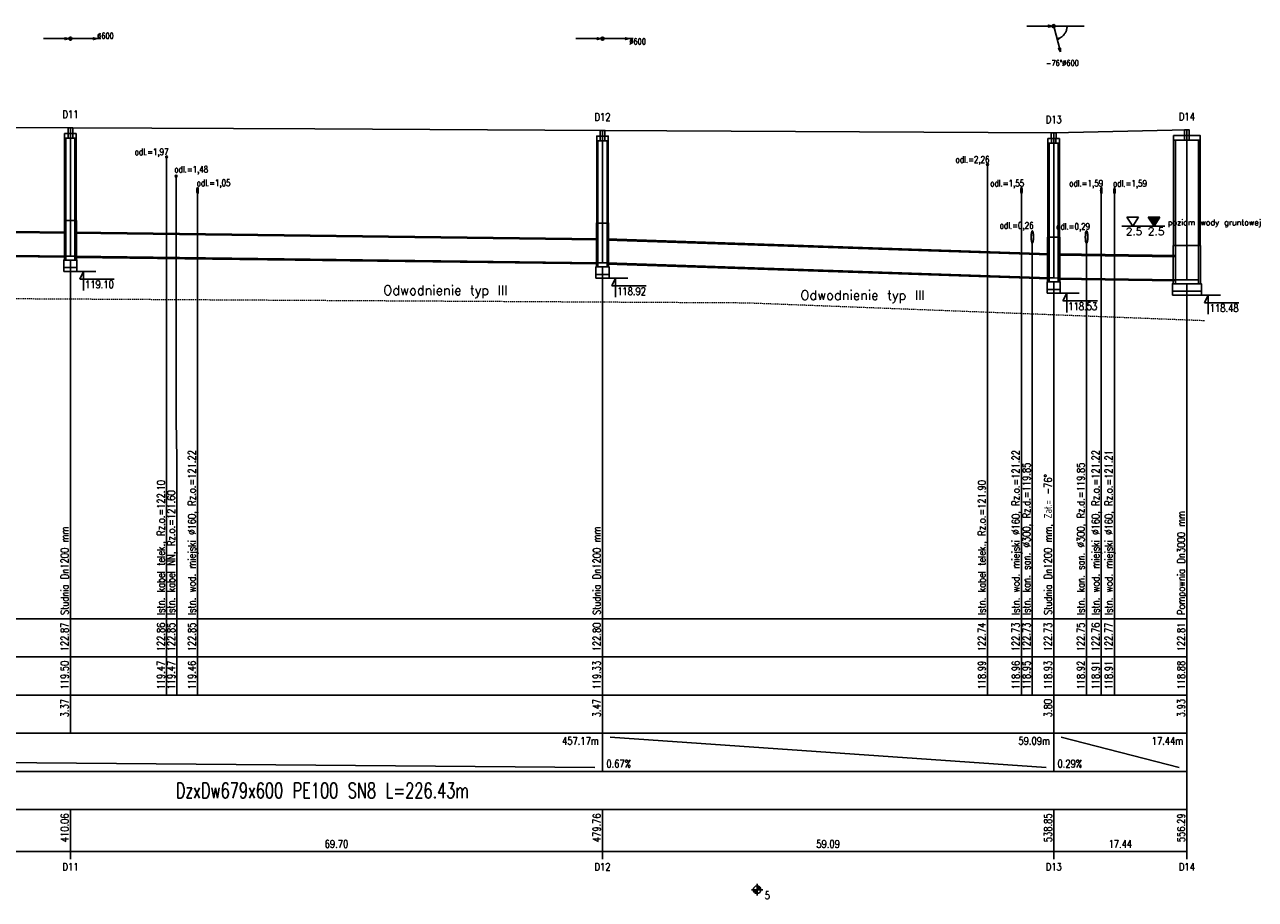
# Model space of a CAD drawing. Header units: metres. Extents: x 40 to 1286, y 26 to 259.
# Tile 4 of 4: x 964 to 1286, y 26 to 256. Entities that reach past the tile are written whole.
import ezdxf
from ezdxf.enums import TextEntityAlignment as Align

# ---------------------------------------------------------------- set-up
doc = ezdxf.new("R2010")
doc.units = ezdxf.units.M
doc.header["$LTSCALE"] = 0.2
doc.linetypes.add('1.5_1.0', pattern=[2.5, 1.5, -1])
doc.layers.add('!odwodnienie_typ_III_iglofiltry', color=140, linetype='1.5_1.0', lineweight=18)
for name, color, linetype in [('!poziom_wody_gruntowej', 5, 'CONTINUOUS'), ('Liczby', 7, 'CONTINUOUS'), ('Linie_opisowe', 7, 'CONTINUOUS'), ('Linie_tabeli', 7, 'CONTINUOUS'), ('Odcinki', 7, 'CONTINUOUS'), ('Opis_PZ', 7, 'CONTINUOUS'), ('Opis_uzbr_n', 7, 'CONTINUOUS'), ('Opis_uzbr_p', 7, 'CONTINUOUS'), ('Osie', 7, 'CONTINUOUS'), ('Teren_istn', 3, 'CONTINUOUS'), ('Uzbr_podz', 7, 'CONTINUOUS'), ('Wezly', 7, 'CONTINUOUS'), ('Wymiary', 7, 'CONTINUOUS')]:
    doc.layers.add(name, color=color, linetype=linetype)
doc.styles.get("Standard").update_dxf_attribs({"font": 'txt.shx'})

msp = doc.modelspace()

# ---------------------------------------------------------------- hatches: boundary and pattern name
at = {"layer": '!poziom_wody_gruntowej'}
msp.add_hatch(color=256, dxfattribs=at).paths.add_polyline_path([(1261.43, 205.19), (1258.38, 205.19), (1259.9, 202.84)])

# ---------------------------------------------------------------- linework, layer by layer
at = {"layer": '!odwodnienie_typ_III_iglofiltry'}
msp.add_lwpolyline([(838.2, 184.6), (1153.19, 182.81), (1273.18, 178.16)], dxfattribs=at)
at = {"layer": '!poziom_wody_gruntowej'}
for points in [[(1254.3, 202.84), (1252.78, 205.19)], [(1252.78, 205.19), (1255.83, 205.19)], [(1254.3, 202.84), (1255.83, 205.19)], [(1259.9, 202.84), (1258.38, 205.19)], [(1258.38, 205.19), (1261.43, 205.19)], [(1259.9, 202.84), (1261.43, 205.19)], [(1257.1, 202.84), (1251.5, 202.84)], [(1262.7, 202.84), (1257.1, 202.84)]]:
    msp.add_lwpolyline(points, dxfattribs=at)
at = {"layer": 'Liczby'}
for p, q in [((1154.92, 28.93), (1156.92, 29.07)), ((1154.93, 28.86), (1156.91, 29.14)), ((1154.94, 28.79), (1156.9, 29.21)), ((1154.96, 28.72), (1156.88, 29.28)), ((1154.98, 28.66), (1156.86, 29.34)), ((1155.01, 28.59), (1156.83, 29.41)), ((1155.04, 28.53), (1156.8, 29.47)), ((1155.07, 28.47), (1156.77, 29.53)), ((1155.11, 28.41), (1156.73, 29.59)), ((1155.15, 28.36), (1156.69, 29.64)), ((1155.2, 28.31), (1156.64, 29.69)), ((1155.25, 28.26), (1156.59, 29.74)), ((1155.3, 28.21), (1156.54, 29.79)), ((1155.36, 28.17), (1156.48, 29.83)), ((1155.42, 28.13), (1156.42, 29.87)), ((1155.48, 28.1), (1156.36, 29.9)), ((1155.55, 28.07), (1156.29, 29.93)), ((1155.61, 28.05), (1156.23, 29.95)), ((1155.68, 28.03), (1156.16, 29.97)), ((1155.75, 28.02), (1156.09, 29.98)), ((1155.82, 28.01), (1156.02, 29.99)), ((1155.89, 28), (1155.95, 30)), ((1155.92, 30.5), (1155.92, 27.5)), ((1154.42, 29), (1157.42, 29))]:
    msp.add_line(p, q, dxfattribs=at)
msp.add_circle((1155.92, 29), 1, dxfattribs=at)
at = {"layer": 'Linie_opisowe'}
for p, q in [((1001.25, 221), (1001.25, 100)), ((1216.29, 219), (1216.29, 100)), ((1009.36, 212.2), (1009.36, 100)), ((1225.19, 212.2), (1225.19, 100)), ((1246.08, 212.2), (1246.08, 100)), ((1249.54, 212.1), (1249.54, 100)), ((1228, 198.5), (1228, 100)), ((1242.22, 198.5), (1242.22, 100))]:
    msp.add_line(p, q, dxfattribs=at)
msp.add_lwpolyline([(1003.74, 216), (1003.74, 151.96), (1003.95, 141.96), (1003.95, 100)], dxfattribs=at)
at = {"layer": 'Linie_tabeli'}
for p, q in [((155.92, 100), (1268.5, 100)), ((976.04, 100), (976.04, 70)), ((1001.25, 100), (1001.25, 90)), ((1003.95, 100), (1003.95, 90)), ((1009.36, 100), (1009.36, 90)), ((1115.43, 100), (1115.43, 70)), ((1216.29, 100), (1216.29, 90)), ((1225.19, 100), (1225.19, 90)), ((1228, 100), (1228, 90)), ((1233.61, 100), (1233.61, 70)), ((1242.22, 100), (1242.22, 90)), ((1246.08, 100), (1246.08, 90)), ((1249.54, 100), (1249.54, 90)), ((1268.5, 100), (1268.5, 70)), ((1268.5, 100), (1268.5, 39)), ((155.92, 90), (1268.5, 90)), ((1001.25, 90), (1001.25, 80)), ((1003.95, 90), (1003.95, 80)), ((1009.36, 90), (1009.36, 80)), ((1216.29, 90), (1216.29, 80)), ((1225.19, 90), (1225.19, 80)), ((1228, 90), (1228, 80)), ((1242.22, 90), (1242.22, 80)), ((1246.08, 90), (1246.08, 80)), ((1249.54, 90), (1249.54, 80)), ((155.92, 80), (1268.5, 80)), ((155.92, 70), (1268.5, 70)), ((203.1, 69), (1113.43, 61)), ((1115.43, 70), (1115.43, 60)), ((1117.43, 69), (1231.61, 61)), ((1233.61, 70), (1233.61, 60)), ((1233.61, 70), (1233.61, 60)), ((1235.61, 69), (1266.5, 61)), ((1268.5, 70), (1268.5, 60)), ((155.92, 60), (1268.5, 60)), ((1268.5, 60), (1268.5, 50)), ((155.92, 50), (1268.5, 50)), ((976.04, 50), (976.04, 37)), ((1115.43, 50), (1115.43, 37)), ((1233.61, 50), (1233.61, 37)), ((1268.5, 50), (1268.5, 37)), ((155.92, 39), (1268.5, 39))]:
    msp.add_line(p, q, dxfattribs=at)
for points in [[(976.04, 100), (976.04, 194)], [(1115.43, 100), (1115.43, 192.23)], [(1233.61, 100), (1233.61, 188.28)], [(1268.5, 100), (1268.5, 187.8)]]:
    msp.add_lwpolyline(points, dxfattribs=at)
at = {"layer": 'Odcinki'}
for points in [[(837.65, 202.74), (974.84, 201.03), (974.84, 201.33), (837.65, 203.04)], [(977.24, 201), (1114.23, 199.29), (1114.23, 199.59), (977.24, 201.3)], [(837.65, 196.74), (974.84, 195.03), (974.84, 194.73), (837.65, 196.44)], [(1116.63, 199.23), (1232.41, 195.34), (1232.41, 195.64), (1116.63, 199.53)], [(977.24, 195), (1114.23, 193.29), (1114.23, 192.99), (977.24, 194.7)], [(1234.81, 195.28), (1265.5, 194.84), (1265.5, 195.14), (1234.81, 195.58)], [(1116.63, 193.23), (1232.41, 189.34), (1232.41, 189.04), (1116.63, 192.93)], [(1234.81, 189.28), (1265.5, 188.84), (1265.5, 188.54), (1234.81, 188.98)]]:
    msp.add_lwpolyline(points, close=True, dxfattribs=at)
at = {"layer": 'Osie'}
for p, q in [((1233.61, 255.28), (1241.61, 255.28)), ((976.04, 252), (984.04, 252)), ((1115.43, 252), (1123.43, 252)), ((976.04, 195.01), (976.04, 228.65)), ((1115.43, 193.27), (1115.43, 227.97)), ((1233.61, 189.3), (1233.61, 227.31)), ((1268.5, 188.8), (1268.5, 228.1))]:
    msp.add_line(p, q, dxfattribs=at)
at = {"layer": 'Teren_istn'}
msp.add_lwpolyline([(625.4, 228.4), (690.74, 228.4), (713.82, 228.6), (726.83, 226.21), (726.9, 226.2), (727, 226.2), (815.65, 225.7), (815.72, 225.7), (836.45, 226.22), (938.5, 228.8), (976.04, 228.65), (1040.04, 228.4), (1115.43, 227.97), (1233.34, 227.3), (1233.61, 227.31), (1268.5, 228.1)], dxfattribs=at)
at = {"layer": 'Uzbr_podz'}
for centre in [(1001.25, 221), (1216.29, 219), (1003.74, 216)]:
    msp.add_circle(centre, 0.25, dxfattribs=at)
for centre, major_axis in [((1009.36, 212.2), (0, -0.84)), ((1009.36, 212.2), (0, -0.8)), ((1225.19, 212.2), (0, -0.84)), ((1225.19, 212.2), (0, -0.8)), ((1246.08, 212.2), (0, -0.84)), ((1246.08, 212.2), (0, -0.8)), ((1249.54, 212.1), (0, -0.84)), ((1249.54, 212.1), (0, -0.8)), ((1228, 200), (0, -1.65)), ((1228, 200), (0, -1.5)), ((1242.22, 200), (0, -1.65)), ((1242.22, 200), (0, -1.5))]:
    msp.add_ellipse(centre, major_axis=major_axis, ratio=0.2, dxfattribs=at)
at = {"layer": 'Wezly'}
for p, q in [((976.64, 227.15), (975.44, 227.15)), ((976.64, 225.95), (975.44, 225.95)), ((1116.03, 226.47), (1114.83, 226.47)), ((1234.21, 225.81), (1233.01, 225.81)), ((1269.1, 226.6), (1267.9, 226.6)), ((1116.03, 225.27), (1114.83, 225.27)), ((1234.21, 224.61), (1233.01, 224.61)), ((1269.1, 225.4), (1267.9, 225.4)), ((977.36, 204.35), (974.72, 204.35)), ((1116.75, 203.67), (1114.11, 203.67)), ((1234.93, 200.01), (1232.29, 200.01)), ((1271.62, 197.8), (1265.38, 197.8))]:
    msp.add_line(p, q, dxfattribs=at)
for points in [[(975.44, 227.15), (974.54, 227.15), (974.54, 225.95), (975.44, 225.95)], [(974.84, 204.35), (974.54, 204.35), (974.54, 225.95), (974.84, 225.95)], [(975.42, 227.15), (976.66, 227.15), (976.66, 228.65), (975.42, 228.65)], [(976.64, 227.15), (977.54, 227.15), (977.54, 225.95), (976.64, 225.95)], [(977.24, 204.35), (977.54, 204.35), (977.54, 225.95), (977.24, 225.95)], [(1114.83, 226.47), (1113.93, 226.47), (1113.93, 225.27), (1114.83, 225.27)], [(1114.81, 226.47), (1116.06, 226.47), (1116.06, 227.97), (1114.81, 227.97)], [(1116.03, 226.47), (1116.93, 226.47), (1116.93, 225.27), (1116.03, 225.27)], [(1233.01, 225.81), (1232.11, 225.81), (1232.11, 224.61), (1233.01, 224.61)], [(1232.99, 225.81), (1234.24, 225.81), (1234.24, 227.31), (1232.99, 227.31)], [(1234.21, 225.81), (1235.11, 225.81), (1235.11, 224.61), (1234.21, 224.61)], [(1267.9, 226.6), (1265, 226.6), (1265, 225.4), (1267.9, 225.4)], [(1267.88, 226.6), (1269.13, 226.6), (1269.13, 228.1), (1267.88, 228.1)], [(1269.1, 226.6), (1272, 226.6), (1272, 225.4), (1269.1, 225.4)], [(1114.23, 203.67), (1113.93, 203.67), (1113.93, 225.27), (1114.23, 225.27)], [(1116.63, 203.67), (1116.93, 203.67), (1116.93, 225.27), (1116.63, 225.27)], [(1232.41, 200.01), (1232.11, 200.01), (1232.11, 224.61), (1232.41, 224.61)], [(1234.81, 200.01), (1235.11, 200.01), (1235.11, 224.61), (1234.81, 224.61)], [(1265.5, 197.8), (1265, 197.8), (1265, 225.4), (1265.5, 225.4)], [(1271.5, 197.8), (1272, 197.8), (1272, 225.4), (1271.5, 225.4)], [(974.84, 194), (974.46, 194), (974.46, 204.35), (974.84, 204.35)], [(977.24, 194), (977.62, 194), (977.62, 204.35), (977.24, 204.35)], [(1114.23, 192.23), (1113.85, 192.23), (1113.85, 203.67), (1114.23, 203.67)], [(1116.63, 192.23), (1117.02, 192.23), (1117.02, 203.67), (1116.63, 203.67)], [(1232.41, 188.28), (1232.03, 188.28), (1232.03, 200.01), (1232.41, 200.01)], [(1234.81, 188.28), (1235.2, 188.28), (1235.2, 200.01), (1234.81, 200.01)], [(1265.5, 187.8), (1264.9, 187.8), (1264.9, 197.8), (1265.5, 197.8)], [(1271.5, 187.8), (1272.1, 187.8), (1272.1, 197.8), (1271.5, 197.8)], [(974.31, 192), (977.77, 192), (977.77, 194), (974.31, 194)], [(976.04, 194), (974.84, 194), (974.84, 195.03), (976.04, 195.01), (977.24, 195), (977.24, 194)], [(974.31, 191), (977.77, 191), (977.77, 192), (974.31, 192)], [(1113.7, 190.23), (1117.16, 190.23), (1117.16, 192.23), (1113.7, 192.23)], [(1113.7, 189.23), (1117.16, 189.23), (1117.16, 190.23), (1113.7, 190.23)], [(1115.43, 192.23), (1114.23, 192.23), (1114.23, 193.29), (1115.43, 193.27), (1116.63, 193.23), (1116.63, 192.23)], [(1231.89, 186.28), (1235.34, 186.28), (1235.34, 188.28), (1231.89, 188.28)], [(1233.61, 188.28), (1232.41, 188.28), (1232.41, 189.34), (1233.61, 189.3), (1234.81, 189.28), (1234.81, 188.28)], [(1264.7, 185.8), (1272.3, 185.8), (1272.3, 187.8), (1264.7, 187.8)], [(1265.5, 187.8), (1271.5, 187.8), (1271.5, 188.8), (1265.5, 188.8)], [(1231.89, 185.28), (1235.34, 185.28), (1235.34, 186.28), (1231.89, 186.28)], [(1264.7, 184.8), (1272.3, 184.8), (1272.3, 185.8), (1264.7, 185.8)]]:
    msp.add_lwpolyline(points, close=True, dxfattribs=at)
at = {"layer": 'Wymiary'}
for p, q in [((1233.61, 255.28), (1226.61, 255.28)), ((1233.61, 255.28), (1235.36, 248.51)), ((976.04, 252), (969.04, 252)), ((976.04, 252), (983.04, 252)), ((1115.43, 252), (1108.43, 252)), ((1115.43, 252), (1122.43, 252)), ((976.04, 191), (982.68, 191)), ((979.48, 191), (978.48, 189)), ((979.48, 186), (979.48, 191)), ((978.48, 189), (987.48, 189)), ((1115.43, 189.23), (1122.07, 189.23)), ((1118.87, 189.23), (1117.87, 187.23)), ((1117.87, 187.23), (1126.87, 187.23)), ((1118.87, 184.23), (1118.87, 189.23)), ((1233.61, 185.28), (1240.25, 185.28)), ((1237.05, 185.28), (1236.05, 183.28)), ((1237.05, 180.28), (1237.05, 185.28)), ((1268.5, 184.8), (1277.3, 184.8)), ((1274.1, 184.8), (1273.1, 182.8)), ((1274.1, 179.8), (1274.1, 184.8)), ((1236.05, 183.28), (1245.05, 183.28)), ((1273.1, 182.8), (1282.1, 182.8))]:
    msp.add_line(p, q, dxfattribs=at)
for points in [[(1233.21, 255.28), (1232.25, 255.54), (1232.25, 255.02)], [(975.64, 252), (974.67, 252.26), (974.67, 251.74)], [(983.04, 252), (982.07, 252.26), (982.07, 251.74)], [(1115.03, 252), (1114.07, 252.26), (1114.07, 251.74)], [(1122.43, 252), (1121.47, 252.26), (1121.47, 251.74)], [(1234.49, 251.89), (1234.99, 251.89), (1234.92, 252.14)], [(1235.36, 248.51), (1235.37, 249.51), (1234.87, 249.38)]]:
    msp.add_lwpolyline(points, close=True, dxfattribs=at)
msp.add_lwpolyline([(1234.49, 251.89), (1234.71, 251.96), (1234.93, 252.04), (1235.14, 252.13), (1235.34, 252.24), (1235.54, 252.36), (1235.73, 252.49), (1235.91, 252.64), (1236.08, 252.8), (1236.23, 252.96), (1236.38, 253.14), (1236.52, 253.33), (1236.64, 253.52), (1236.75, 253.73), (1236.84, 253.94), (1236.93, 254.15), (1236.99, 254.37), (1237.05, 254.6), (1237.08, 254.82), (1237.11, 255.05), (1237.11, 255.28)], dxfattribs=at)
for centre in [(1233.61, 255.28), (976.04, 252), (1115.43, 252)]:
    msp.add_circle(centre, 0.4, dxfattribs=at)

# ---------------------------------------------------------------- texts
at = {"layer": '!odwodnienie_typ_III_iglofiltry', "char_height": 2.5, "width": 94, "attachment_point": 1}
for insert in [(1058, 187.33), (1167.27, 186.03)]:
    msp.add_mtext('Odwodnienie typ III', dxfattribs=dict(at, insert=insert))
at = {"layer": '!poziom_wody_gruntowej', "attachment_point": 1}
for s, insert, char_height, width in [('poziom wody gruntowej', (1263.5, 204.6), 1.5, 116), ('2.5', (1252.52, 202.47), 2, 6.2), ('2.5', (1258.32, 202.51), 2, 6.2)]:
    msp.add_mtext(s, dxfattribs=dict(at, insert=insert, char_height=char_height, width=width))
at = {"layer": 'Liczby', "width": 0.8}
for s, height, p in [('%%C600', 1.5, (985.24, 252)), ('%%C600', 1.5, (1124.63, 250.5)), ('-76%%D%%C600', 1.5, (1235.91, 244.88)), ('D11', 2, (976.04, 231.15)), ('D12', 2, (1115.43, 230.47)), ('D14', 2, (1268.5, 230.6)), ('D13', 2, (1233.61, 229.81)), ('69.70', 2, (1045.74, 40)), ('59.09', 2, (1174.52, 40)), ('17.44', 2, (1251.06, 40)), ('D11', 2, (976.04, 34)), ('D12', 2, (1115.43, 34)), ('D13', 2, (1233.61, 34)), ('D14', 2, (1268.5, 34))]:
    msp.add_text(s, height=height, dxfattribs=at).set_placement(p, align=Align.CENTER)
for s, p in [('122.87', (975.54, 99)), ('122.86', (1000.75, 99)), ('122.85', (1003.45, 99)), ('122.85', (1008.86, 99)), ('122.80', (1114.93, 99)), ('122.74', (1215.79, 99)), ('122.73', (1224.69, 99)), ('122.73', (1227.5, 99)), ('122.73', (1233.11, 99)), ('122.75', (1241.72, 99)), ('122.76', (1245.58, 99)), ('122.77', (1249.04, 99)), ('122.81', (1268, 99)), ('119.50', (975.54, 89)), ('119.47', (1000.75, 89)), ('119.47', (1003.45, 89)), ('119.46', (1008.86, 89)), ('119.33', (1114.93, 89)), ('118.99', (1215.79, 89)), ('118.96', (1224.69, 89)), ('118.95', (1227.5, 89)), ('118.93', (1233.11, 89)), ('118.92', (1241.72, 89)), ('118.91', (1245.58, 89)), ('118.91', (1249.04, 89)), ('118.88', (1268, 89)), ('3.37', (975.54, 79)), ('3.47', (1114.93, 79)), ('3.80', (1233.11, 79)), ('3.93', (1268, 79)), ('410.06', (975.54, 49)), ('479.76', (1114.93, 49)), ('538.85', (1233.11, 49)), ('556.29', (1268, 49))]:
    msp.add_text(s, height=2, rotation=90, dxfattribs=at).set_placement(p, align=Align.RIGHT)
for s, p in [('457.17m', (1114.43, 67)), ('59.09m', (1232.61, 67)), ('17.44m', (1267.5, 67))]:
    msp.add_text(s, height=2, dxfattribs=at).set_placement(p, align=Align.RIGHT)
for s, p in [('0.67%', (1116.43, 61)), ('0.29%', (1234.61, 61)), ('5', (1157.92, 26.5))]:
    msp.add_text(s, height=2, dxfattribs=at).set_placement(p)
at = {"layer": 'Liczby', "width": 0.639546}
msp.add_text('DzxDw679x600 PE100 SN8 L=226.43m', height=4, dxfattribs=at).set_placement((1003.68, 53), (1080.48, 53), align=Align.FIT)
at = {"layer": 'Opis_PZ', "width": 0.8}
for s, p in [('Studnia Dn1200 mm, Zał.= -76%%D', (1233.11, 101)), ('Pompownia Dn3000 mm', (1268, 101)), ('Studnia Dn1200 mm', (975.54, 101)), ('Studnia Dn1200 mm', (1114.93, 101))]:
    msp.add_text(s, height=2, rotation=90, dxfattribs=at).set_placement(p)
at = {"layer": 'Opis_uzbr_n', "width": 0.8}
for s, p in [('Istn. wod. miejski %%C160, Rz.o.=121.22', (1245.58, 101)), ('Istn. wod. miejski %%C160, Rz.o.=121.21', (1249.04, 101)), ('Istn. kan. san. %%C300, Rz.d.=119.85', (1241.72, 101))]:
    msp.add_text(s, height=2, rotation=90, dxfattribs=at).set_placement(p)
at = {"layer": 'Opis_uzbr_p', "width": 0.8}
for s, p in [('Istn. wod. miejski %%C160, Rz.o.=121.22', (1008.86, 101)), ('Istn. wod. miejski %%C160, Rz.o.=121.22', (1224.69, 101)), ('Istn. kan. san. %%C300, Rz.d.=119.85', (1227.5, 101)), ('Istn. kabel telek., Rz.o.=122.10', (1000.75, 101)), ('Istn. kabel NN, Rz.o.=121.60', (1003.45, 101)), ('Istn. kabel telek., Rz.o.=121.90', (1215.79, 101))]:
    msp.add_text(s, height=2, rotation=90, dxfattribs=at).set_placement(p)
at = {"layer": 'Uzbr_podz', "width": 0.8}
for s, p in [('odl.=1,97', (1001.75, 221.5)), ('odl.=2,26', (1216.79, 219.5)), ('odl.=1,48', (1012.14, 216.92)), ('odl.=1,05', (1017.99, 213.37)), ('odl.=1,55', (1225.87, 213.27)), ('odl.=1,59', (1246.56, 213.26)), ('odl.=1,59', (1258.03, 213.22)), ('odl.=0,26', (1228.34, 202.22)), ('odl.=0,29', (1243.15, 201.96))]:
    msp.add_text(s, height=1.7, dxfattribs=at).set_placement(p, align=Align.RIGHT)
at = {"layer": 'Wymiary', "width": 0.8}
for s, p in [('119.10', (979.88, 186.6)), ('118.92', (1119.27, 184.83)), ('118.53', (1237.45, 180.88)), ('118.48', (1274.5, 180.4))]:
    msp.add_text(s, height=2, dxfattribs=at).set_placement(p)

doc.saveas('drawing.dxf')
